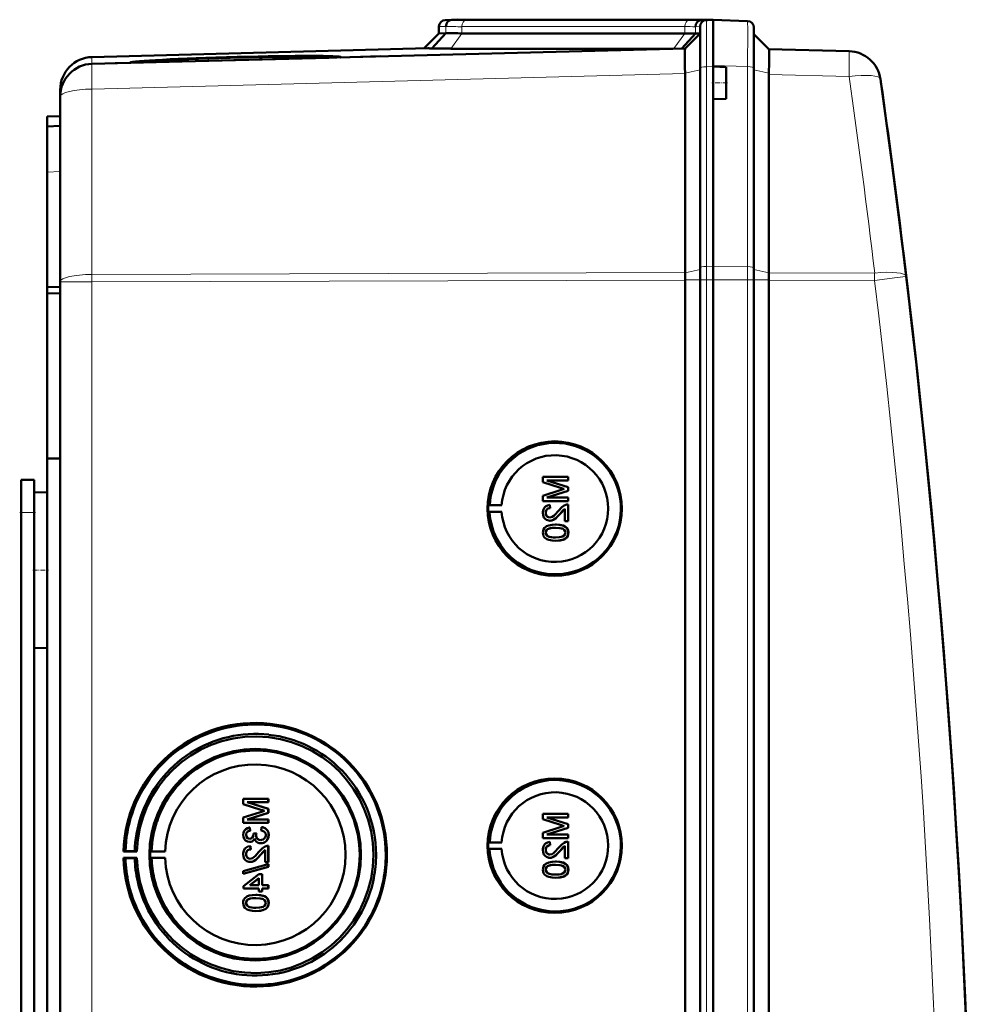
# Model space of a CAD drawing. Extents: x -1595 to 1972, y -1674 to 620.
# Tile 17 of 55: x 476 to 623, y -1125 to -974. Entities that reach past the tile are written whole.
import ezdxf

# ---------------------------------------------------------------- set-up
doc = ezdxf.new("R2010")
doc.units = 0
doc.linetypes.add('DASHDOT', pattern=[18.5, 12, -3, 0.5, -3])

msp = doc.modelspace()

# ---------------------------------------------------------------- linework, layer by layer
at = {"color": 7, "lineweight": 18}
for p, q in [((541.65, -975.27), (540.57, -975.3)), ((542.53, -974.27), (541.53, -974.3)), ((541.65, -975.27), (541.65, -976.3)), ((578.22, -975.3), (544.08, -975.3)), ((544.08, -975.3), (544.08, -976.33)), ((544.76, -974.3), (578.9, -974.3)), ((578.22, -975.3), (578.22, -976.33)), ((580.57, -975.3), (579.85, -975.32)), ((579.85, -975.32), (579.85, -976.35)), ((581.53, -974.3), (580.74, -974.32)), ((581.53, -981.44), (581.53, -974.3)), ((581.65, -974.3), (581.65, -974.24)), ((544.08, -976.33), (542.42, -978.68)), ((578.22, -976.33), (576.56, -978.67)), ((487.43, -981.01), (487.43, -979.96)), ((582.57, -981.43), (581.53, -981.44)), ((581.53, -981.44), (581.53, -1012.01)), ((587.85, -981.42), (582.56, -981.24)), ((587.85, -1012.05), (587.85, -981.42)), ((487.43, -984.88), (578.27, -982.5)), ((578.26, -982.41), (580.57, -981.9)), ((591.1, -982.44), (588.81, -981.92)), ((603.38, -982.93), (591.1, -982.61)), ((487.43, -1013.24), (487.43, -984.88)), ((482.57, -997.51), (480.57, -997.58)), ((578.27, -1012.97), (487.43, -1013.24)), ((578.27, -1012.99), (580.57, -1012.47)), ((581.53, -1012.01), (582.57, -1012)), ((581.53, -1014.08), (581.53, -1012.01)), ((587.85, -1012.05), (582.56, -1012)), ((587.85, -1014.08), (587.85, -1012.05)), ((591.1, -1013.01), (588.81, -1012.5)), ((591.1, -1012.99), (607.3, -1013.03)), ((487.43, -1014.37), (482.57, -1014.37)), ((487.43, -1014.37), (487.43, -1013.24)), ((487.43, -1014.37), (578.27, -1014.1)), ((487.43, -1361.86), (487.43, -1014.37)), ((578.27, -1014.08), (580.57, -1014.08)), ((580.57, -1014.08), (581.53, -1014.08)), ((581.53, -1014.08), (582.57, -1014.08)), ((581.53, -1014.08), (581.53, -1362.15)), ((587.85, -1014.08), (582.56, -1014.08)), ((587.85, -1014.08), (588.81, -1014.08)), ((587.85, -1362.15), (587.85, -1014.08)), ((591.1, -1014.08), (588.81, -1014.08)), ((607.3, -1014.16), (591.1, -1014.11)), ((476.57, -1049.71), (478.57, -1049.71))]:
    msp.add_line(p, q, dxfattribs=at)
at = {"color": 7, "lineweight": 50}
for p, q in [((540.57, -975.3), (540.57, -976.33)), ((542.57, -974.27), (541.53, -974.3)), ((543.47, -974.24), (542.53, -974.27)), ((542.57, -974.26), (542.56, -974.26)), ((543.47, -974.24), (542.57, -974.27)), ((543.47, -974.24), (542.57, -974.27)), ((545.49, -974.26), (545.23, -974.27)), ((579.63, -974.26), (545.49, -974.26)), ((579.63, -974.26), (545.49, -974.26)), ((579.64, -974.27), (545.49, -974.27)), ((580.57, -981.67), (580.57, -975.3)), ((581.68, -974.29), (580.74, -974.32)), ((581.53, -974.3), (582.57, -974.27)), ((582.56, -974.26), (581.65, -974.24)), ((582.56, -974.26), (581.65, -974.24)), ((582.56, -974.27), (581.68, -974.29)), ((582.56, -981.24), (582.56, -974.26)), ((582.56, -974.26), (587.85, -974.45)), ((540.57, -976.33), (538.27, -978.63)), ((541.65, -976.3), (539.51, -978.64)), ((541.65, -976.3), (540.57, -976.33)), ((578.22, -976.33), (544.08, -976.33)), ((579.85, -976.35), (577.75, -978.64)), ((578.26, -978.63), (580.57, -976.33)), ((580.57, -976.33), (579.85, -976.35)), ((588.81, -981.65), (588.81, -975.45)), ((591.1, -978.74), (588.81, -976.45)), ((538.88, -978.61), (487.43, -979.96)), ((578.27, -978.63), (487.43, -981.01)), ((525.44, -980.01), (531.62, -979.85)), ((542.42, -978.68), (576.41, -978.68)), ((591.1, -978.74), (603.38, -979.06)), ((491, -980.91), (493.38, -980.85)), ((494.98, -980.74), (493.26, -980.79)), ((493.27, -980.82), (494.98, -980.77)), ((494.98, -980.77), (494.97, -980.81)), ((523.73, -980.06), (495.1, -980.81)), ((523.85, -980), (523.87, -980.05)), ((582.56, -981.43), (582.56, -981.24)), ((582.56, -981.43), (582.56, -983.93)), ((584.56, -981.5), (582.56, -981.43)), ((582.57, -981.43), (582.57, -981.24)), ((578.26, -982.41), (578.25, -981.55)), ((578.26, -982.41), (578.27, -982.5)), ((578.27, -1012.97), (578.27, -982.5)), ((580.57, -1012.24), (580.57, -981.67)), ((584.56, -981.5), (584.56, -983.93)), ((588.81, -1012.27), (588.81, -981.65)), ((591.1, -982.61), (591.1, -1012.99)), ((582.56, -983.93), (582.56, -986.43)), ((584.56, -983.93), (584.56, -986.36)), ((482.57, -984.96), (482.57, -985.99)), ((482.57, -986), (482.57, -1014.37)), ((584.56, -986.36), (582.56, -986.43)), ((582.56, -1012), (582.56, -986.43)), ((582.57, -1012), (582.57, -986.43)), ((480.57, -989.08), (482.57, -989.01)), ((480.57, -990.58), (480.57, -989.08)), ((482.57, -990.51), (480.57, -990.58)), ((480.57, -990.58), (480.57, -997.58)), ((480.57, -997.58), (480.57, -1015.21)), ((611.58, -1008.95), (611.71, -1009.97)), ((580.57, -1014.08), (580.57, -1012.24)), ((582.56, -1014.08), (582.56, -1012)), ((582.57, -1014.08), (582.57, -1012)), ((588.81, -1014.08), (588.81, -1012.27)), ((482.57, -1361.86), (482.57, -1014.37)), ((578.27, -1014.08), (578.27, -1014.1)), ((578.27, -1362.13), (578.27, -1014.1)), ((580.57, -1014.08), (580.57, -1362.15)), ((582.56, -1029.08), (582.56, -1014.08)), ((582.57, -1014.08), (582.57, -1362.15)), ((588.81, -1362.15), (588.81, -1014.08)), ((591.1, -1014.11), (591.1, -1014.08)), ((591.1, -1362.12), (591.1, -1014.11)), ((480.57, -1015.21), (482.57, -1015.12)), ((480.57, -1016.16), (480.57, -1015.21)), ((480.57, -1016.16), (482.57, -1016.13)), ((480.57, -1016.16), (480.57, -1041.43)), ((582.56, -1029.08), (582.56, -1341.88)), ((480.57, -1041.43), (480.57, -1187.18)), ((480.57, -1041.43), (482.57, -1041.45)), ((476.57, -1044.71), (478.57, -1044.71)), ((476.57, -1049.71), (476.57, -1044.71)), ((478.57, -1049.71), (478.57, -1044.71)), ((560.34, -1044.24), (556.48, -1044.24)), ((556.48, -1045.06), (556.48, -1044.24)), ((557.08, -1044.78), (560.34, -1044.78)), ((560.34, -1045.8), (557.08, -1044.78)), ((560.34, -1045.8), (557.08, -1044.78)), ((560.34, -1044.24), (560.34, -1044.24)), ((560.34, -1044.24), (560.34, -1044.78)), ((560.34, -1044.24), (560.34, -1044.78)), ((560.34, -1044.78), (560.34, -1044.78)), ((556.48, -1045.06), (559.19, -1045.92)), ((559.14, -1046.28), (556.48, -1047.13)), ((560.34, -1045.8), (560.34, -1045.8)), ((560.34, -1045.8), (560.34, -1046.37)), ((560.34, -1045.8), (560.34, -1046.37)), ((478.57, -1046.62), (480.57, -1046.57)), ((478.57, -1046.62), (480.57, -1046.57)), ((478.57, -1046.62), (478.57, -1058.52)), ((556.48, -1047.94), (556.48, -1047.13)), ((557.08, -1047.4), (560.34, -1046.37)), ((557.08, -1047.4), (560.34, -1046.37)), ((560.34, -1047.4), (557.08, -1047.4)), ((560.34, -1046.37), (560.34, -1046.37)), ((560.34, -1047.4), (560.34, -1047.4)), ((560.34, -1047.4), (560.34, -1047.94)), ((560.34, -1047.4), (560.34, -1047.94)), ((548.14, -1048.6), (548.34, -1048.57)), ((548.14, -1048.6), (550.18, -1048.6)), ((548.34, -1048.57), (550.18, -1048.6)), ((556.48, -1047.94), (560.34, -1047.94)), ((557.57, -1048.54), (557.58, -1048.53)), ((557.62, -1049.03), (557.57, -1048.54)), ((557.63, -1049.03), (557.58, -1048.54)), ((557.62, -1049.03), (557.63, -1049.03)), ((559.13, -1049.89), (559.84, -1049.13)), ((559.84, -1051.01), (559.84, -1049.12)), ((560.34, -1047.94), (560.34, -1047.94)), ((560.34, -1048.49), (560.34, -1048.49)), ((560.34, -1048.49), (560.34, -1051.01)), ((560.34, -1048.49), (560.34, -1051.01)), ((476.57, -1179.71), (476.57, -1049.71)), ((478.57, -1052.11), (478.57, -1049.71)), ((548.14, -1049.6), (548.34, -1049.63)), ((548.14, -1049.6), (550.18, -1049.6)), ((548.34, -1049.63), (550.18, -1049.6)), ((556.93, -1049.76), (556.94, -1049.76)), ((559.13, -1049.89), (559.13, -1049.89)), ((557.19, -1052.27), (557.2, -1052.27)), ((557.55, -1050.96), (557.55, -1050.96)), ((558.44, -1051.55), (558.44, -1051.55)), ((559.84, -1051.01), (560.34, -1051.01)), ((560.01, -1051.92), (560.02, -1051.92)), ((560.34, -1051.01), (560.34, -1051.01)), ((556.93, -1052.78), (556.94, -1052.78)), ((560.38, -1052.78), (560.39, -1052.78)), ((558.44, -1054.02), (558.44, -1054.02)), ((478.57, -1058.52), (478.57, -1070.41)), ((478.57, -1311.31), (478.57, -1064.92)), ((478.57, -1070.41), (480.57, -1070.46)), ((514.44, -1093.53), (510.59, -1093.53)), ((510.59, -1094.35), (510.59, -1093.53)), ((510.59, -1094.35), (513.29, -1095.21)), ((514.44, -1095.09), (511.18, -1094.07)), ((511.18, -1094.07), (514.44, -1094.07)), ((514.45, -1095.09), (511.19, -1094.07)), ((514.44, -1093.53), (514.45, -1093.53)), ((514.44, -1093.53), (514.44, -1094.07)), ((514.44, -1094.07), (514.45, -1094.07)), ((514.45, -1093.53), (514.45, -1094.07)), ((513.25, -1095.57), (510.59, -1096.42)), ((511.18, -1096.69), (514.44, -1095.66)), ((511.19, -1096.69), (514.45, -1095.66)), ((514.44, -1095.09), (514.45, -1095.09)), ((514.44, -1095.09), (514.44, -1095.66)), ((514.44, -1095.66), (514.45, -1095.66)), ((514.45, -1095.09), (514.45, -1095.66)), ((560.34, -1095.85), (556.48, -1095.85)), ((556.48, -1096.66), (556.48, -1095.85)), ((560.34, -1095.85), (560.34, -1095.85)), ((560.34, -1095.85), (560.34, -1096.39)), ((560.34, -1095.85), (560.34, -1096.39)), ((510.59, -1097.23), (510.59, -1096.42)), ((510.59, -1097.23), (514.44, -1097.23)), ((514.44, -1096.69), (511.18, -1096.69)), ((514.44, -1096.69), (514.45, -1096.69)), ((514.44, -1096.69), (514.44, -1097.23)), ((514.44, -1097.23), (514.45, -1097.23)), ((514.45, -1096.69), (514.45, -1097.23)), ((556.48, -1096.66), (559.19, -1097.52)), ((557.08, -1096.39), (560.34, -1096.39)), ((560.34, -1097.41), (557.08, -1096.39)), ((560.34, -1097.41), (557.08, -1096.39)), ((560.34, -1096.39), (560.34, -1096.39)), ((560.34, -1097.41), (560.34, -1097.41)), ((560.34, -1097.41), (560.34, -1097.98)), ((560.34, -1097.41), (560.34, -1097.98)), ((511.58, -1097.92), (511.59, -1097.92)), ((511.63, -1098.42), (511.58, -1097.92)), ((511.64, -1098.42), (511.59, -1097.92)), ((511.63, -1098.42), (511.64, -1098.42)), ((512.62, -1098.81), (512.17, -1098.86)), ((512.17, -1098.86), (512.18, -1098.93)), ((512.62, -1098.81), (512.62, -1098.81)), ((513.41, -1097.87), (513.36, -1098.37)), ((513.41, -1097.87), (513.41, -1097.87)), ((559.14, -1097.89), (556.48, -1098.74)), ((556.48, -1099.55), (556.48, -1098.74)), ((557.08, -1099.01), (560.34, -1097.98)), ((557.08, -1099.01), (560.34, -1097.98)), ((560.34, -1099.01), (557.08, -1099.01)), ((560.34, -1097.98), (560.34, -1097.98)), ((560.34, -1099.01), (560.34, -1099.01)), ((560.34, -1099.01), (560.34, -1099.55)), ((560.34, -1099.01), (560.34, -1099.55)), ((511.04, -1099.07), (511.04, -1099.07)), ((511.57, -1100.15), (511.58, -1100.15)), ((512.56, -1099.13), (512.57, -1099.13)), ((513.28, -1100.34), (513.29, -1100.34)), ((514.49, -1099.07), (514.5, -1099.07)), ((548.14, -1100.21), (548.34, -1100.18)), ((548.14, -1100.21), (550.18, -1100.21)), ((548.34, -1100.18), (550.18, -1100.21)), ((556.48, -1099.55), (560.34, -1099.55)), ((557.57, -1100.14), (557.58, -1100.14)), ((557.62, -1100.64), (557.57, -1100.14)), ((557.63, -1100.64), (557.58, -1100.14)), ((560.34, -1099.55), (560.34, -1099.55)), ((560.34, -1100.09), (560.34, -1100.09)), ((560.34, -1100.09), (560.34, -1102.61)), ((560.34, -1100.09), (560.34, -1102.61)), ((492.26, -1101.6), (492.56, -1101.55)), ((494.32, -1101.6), (492.26, -1101.6)), ((492.56, -1101.55), (493.99, -1101.57)), ((493.99, -1101.57), (494.32, -1101.6)), ((496.56, -1101.56), (496.35, -1101.6)), ((496.35, -1101.6), (498.63, -1101.6)), ((498.63, -1101.6), (496.56, -1101.56)), ((511.04, -1102.01), (511.04, -1102.01)), ((511.68, -1100.79), (511.69, -1100.79)), ((511.73, -1101.28), (511.68, -1100.79)), ((511.74, -1101.28), (511.69, -1100.79)), ((511.73, -1101.28), (511.74, -1101.28)), ((513.24, -1102.14), (513.95, -1101.38)), ((513.95, -1103.26), (513.95, -1101.37)), ((514.44, -1100.74), (514.45, -1100.74)), ((514.44, -1100.74), (514.44, -1103.26)), ((514.45, -1100.74), (514.45, -1103.26)), ((548.14, -1101.21), (548.34, -1101.24)), ((548.14, -1101.21), (550.18, -1101.21)), ((548.34, -1101.24), (550.18, -1101.21)), ((556.93, -1101.37), (556.94, -1101.37)), ((557.62, -1100.64), (557.63, -1100.64)), ((559.13, -1101.49), (559.84, -1100.73)), ((559.13, -1101.49), (559.13, -1101.49)), ((559.84, -1102.61), (559.84, -1100.73)), ((492.56, -1102.64), (492.26, -1102.6)), ((492.26, -1102.6), (494.32, -1102.6)), ((493.99, -1102.62), (492.56, -1102.64)), ((494.32, -1102.6), (493.99, -1102.62)), ((496.56, -1102.63), (496.35, -1102.6)), ((496.35, -1102.6), (498.63, -1102.6)), ((498.63, -1102.6), (496.56, -1102.63)), ((514.44, -1103.55), (510.59, -1104.64)), ((511.66, -1103.21), (511.66, -1103.21)), ((513.24, -1102.14), (513.24, -1102.14)), ((513.95, -1103.26), (514.44, -1103.26)), ((514.44, -1103.26), (514.45, -1103.26)), ((514.44, -1103.55), (514.45, -1103.55)), ((514.44, -1103.55), (514.44, -1103.96)), ((514.45, -1103.55), (514.45, -1103.96)), ((557.55, -1102.56), (557.55, -1102.56)), ((558.44, -1103.16), (558.44, -1103.16)), ((559.84, -1102.61), (560.34, -1102.61)), ((560.01, -1103.53), (560.02, -1103.53)), ((560.34, -1102.61), (560.34, -1102.61)), ((510.59, -1105.05), (514.44, -1103.96)), ((510.59, -1105.05), (510.59, -1104.64)), ((510.59, -1105.05), (510.6, -1105.05)), ((510.6, -1105.05), (514.45, -1103.96)), ((513.01, -1105.09), (510.64, -1106.91)), ((513.51, -1105.09), (513.01, -1105.09)), ((513.51, -1105.09), (513.51, -1105.09)), ((513.51, -1105.09), (513.51, -1106.76)), ((513.51, -1105.09), (513.51, -1106.76)), ((514.44, -1103.96), (514.45, -1103.96)), ((556.93, -1104.39), (556.94, -1104.39)), ((557.19, -1103.87), (557.2, -1103.87)), ((560.38, -1104.39), (560.39, -1104.39)), ((511.62, -1106.76), (513.01, -1105.7)), ((511.63, -1106.76), (513.02, -1105.7)), ((513.01, -1106.76), (513.01, -1105.7)), ((558.44, -1105.63), (558.44, -1105.63)), ((510.64, -1107.26), (510.64, -1106.91)), ((510.64, -1107.26), (513.01, -1107.26)), ((513.01, -1106.76), (511.62, -1106.76)), ((513.01, -1107.75), (513.01, -1107.26)), ((513.01, -1107.75), (513.51, -1107.75)), ((514.44, -1106.76), (513.51, -1106.76)), ((513.51, -1107.26), (514.44, -1107.26)), ((513.51, -1107.26), (513.51, -1107.75)), ((513.51, -1107.26), (513.51, -1107.75)), ((513.51, -1107.75), (513.51, -1107.75)), ((514.44, -1106.76), (514.45, -1106.76)), ((514.44, -1106.76), (514.44, -1107.26)), ((514.44, -1107.26), (514.45, -1107.26)), ((514.45, -1106.76), (514.45, -1107.26)), ((511.04, -1109.48), (511.04, -1109.48)), ((511.3, -1108.96), (511.31, -1108.96)), ((512.54, -1108.25), (512.55, -1108.25)), ((514.12, -1108.62), (514.13, -1108.62)), ((514.49, -1109.48), (514.5, -1109.48)), ((512.54, -1110.72), (512.55, -1110.72))]:
    msp.add_line(p, q, dxfattribs=at)
at = {"color": 7, "linetype": 'DASHDOT', "lineweight": 18, "ltscale": 0.060016}
msp.add_line((584.76, -983.93), (582.36, -983.93), dxfattribs=at)
at = {"color": 7, "linetype": 'DASHDOT', "lineweight": 18, "ltscale": 0.060001}
for p, q in [((476.37, -1049.71), (478.77, -1049.71)), ((478.37, -1058.52), (480.77, -1058.52))]:
    msp.add_line(p, q, dxfattribs=at)
at = {"color": 7, "lineweight": 18}
for points in [[(587.85, -974.45), (587.85, -974.45), (587.85, -974.47), (587.86, -975.77), (587.85, -981.42)], [(607.3, -1014.16), (610.75, -1013.74), (612.1, -1013.57), (612.13, -1013.56), (612.14, -1013.56)]]:
    msp.add_lwpolyline(points, dxfattribs=at)
at = {"color": 7, "lineweight": 50}
for points in [[(578.24, -978.92), (578.26, -978.65), (578.26, -978.63), (578.26, -978.63)], [(591.17, -979.83), (591.14, -978.95), (591.11, -978.76), (591.11, -978.75), (591.1, -978.74)], [(557.57, -1048.54), (557.21, -1048.61), (556.89, -1048.79), (556.75, -1048.92), (556.57, -1049.23), (556.49, -1049.59), (556.48, -1049.77)], [(556.93, -1049.76), (556.99, -1049.43), (557.11, -1049.23), (557.29, -1049.1), (557.51, -1049.04), (557.62, -1049.03)], [(556.94, -1049.76), (556.96, -1049.54), (557.02, -1049.37), (557.19, -1049.16), (557.44, -1049.05), (557.63, -1049.03)], [(559.99, -1048.54), (559.73, -1048.65), (559.38, -1048.9), (558.89, -1049.43)], [(559.13, -1049.89), (559.53, -1049.4), (559.84, -1049.12)], [(556.48, -1049.77), (556.52, -1050.13), (556.65, -1050.46), (556.82, -1050.67), (557.04, -1050.83), (557.38, -1050.94), (557.55, -1050.96)], [(557.55, -1050.46), (557.34, -1050.43), (557.16, -1050.32), (557.03, -1050.16), (556.95, -1049.96), (556.93, -1049.76)], [(557.56, -1050.46), (557.36, -1050.43), (557.21, -1050.35), (557.07, -1050.22), (556.99, -1050.06), (556.94, -1049.76)], [(558.89, -1049.43), (558.31, -1050.07), (558.18, -1050.19), (557.89, -1050.38), (557.55, -1050.46)], [(557.55, -1050.96), (557.74, -1050.94), (558.12, -1050.81), (558.45, -1050.6), (558.74, -1050.33), (559.13, -1049.89)], [(557.55, -1050.96), (557.84, -1050.92), (558.18, -1050.78), (558.44, -1050.61), (558.85, -1050.21), (559.13, -1049.89)], [(558.44, -1051.55), (557.91, -1051.57), (557.4, -1051.67), (557.03, -1051.81), (556.92, -1051.88), (556.73, -1052.06), (556.58, -1052.28), (556.51, -1052.54), (556.48, -1052.78)], [(556.93, -1052.78), (556.94, -1052.66), (557.03, -1052.44), (557.19, -1052.27)], [(556.94, -1052.78), (556.96, -1052.6), (557.11, -1052.34), (557.2, -1052.27)], [(557.19, -1052.27), (557.54, -1052.13), (557.91, -1052.07), (558.43, -1052.04)], [(557.2, -1052.27), (557.6, -1052.11), (557.93, -1052.06), (558.44, -1052.04)], [(558.43, -1052.04), (559.09, -1052.08), (559.36, -1052.13), (559.5, -1052.17), (559.77, -1052.36), (559.91, -1052.59), (559.94, -1052.78)], [(560.01, -1051.92), (559.73, -1051.76), (559.25, -1051.62), (558.6, -1051.55), (558.44, -1051.55)], [(560.02, -1051.92), (559.59, -1051.7), (559.11, -1051.59), (558.44, -1051.55)], [(560.38, -1052.78), (560.33, -1052.4), (560.21, -1052.14), (560.01, -1051.92)], [(560.39, -1052.78), (560.34, -1052.4), (560.16, -1052.06), (560.02, -1051.92)], [(556.48, -1052.78), (556.51, -1053.04), (556.59, -1053.3), (556.73, -1053.52), (556.93, -1053.69), (557.09, -1053.78), (557.42, -1053.9), (557.93, -1054), (558.44, -1054.02)], [(558.43, -1053.52), (558.06, -1053.51), (557.75, -1053.48), (557.47, -1053.42), (557.33, -1053.38), (557.08, -1053.18), (556.94, -1052.92), (556.93, -1052.78)], [(558.44, -1053.52), (557.88, -1053.5), (557.51, -1053.43), (557.33, -1053.37), (557.17, -1053.27), (557.04, -1053.13), (556.94, -1052.87), (556.94, -1052.78)], [(559.94, -1052.78), (559.91, -1052.96), (559.77, -1053.2), (559.52, -1053.38), (559.31, -1053.45), (558.99, -1053.5), (558.43, -1053.52)], [(558.44, -1054.02), (558.96, -1053.99), (559.47, -1053.9), (559.72, -1053.81), (559.95, -1053.68), (560.14, -1053.51), (560.29, -1053.28), (560.36, -1053.03), (560.38, -1052.78)], [(558.44, -1054.02), (558.94, -1054), (559.12, -1053.98), (559.61, -1053.86), (559.96, -1053.68), (560.21, -1053.42), (560.36, -1053.09), (560.39, -1052.78)], [(511.58, -1097.92), (511.26, -1098.01), (510.98, -1098.18), (510.76, -1098.43), (510.63, -1098.73), (510.59, -1099.05)], [(510.59, -1099.05), (510.63, -1099.38), (510.76, -1099.68), (510.97, -1099.93), (511.26, -1100.09), (511.57, -1100.15)], [(511.04, -1099.07), (511.06, -1098.87), (511.2, -1098.62), (511.36, -1098.5), (511.63, -1098.42)], [(511.04, -1099.07), (511.07, -1098.87), (511.14, -1098.7), (511.27, -1098.57), (511.42, -1098.48), (511.64, -1098.42)], [(512.18, -1098.93), (512.16, -1099.14), (512.03, -1099.43), (511.89, -1099.58), (511.79, -1099.62), (511.59, -1099.65)], [(513.36, -1098.37), (513.57, -1098.43), (513.77, -1098.52), (513.99, -1098.77), (514.05, -1099.09)], [(514.49, -1099.07), (514.45, -1098.72), (514.3, -1098.39), (514.06, -1098.13), (513.91, -1098.03), (513.58, -1097.9), (513.41, -1097.87)], [(514.5, -1099.07), (514.46, -1098.72), (514.37, -1098.49), (514.23, -1098.28), (513.96, -1098.05), (513.62, -1097.91), (513.41, -1097.87)], [(511.59, -1099.65), (511.41, -1099.63), (511.25, -1099.54), (511.09, -1099.33), (511.04, -1099.07)], [(511.6, -1099.65), (511.42, -1099.63), (511.2, -1099.49), (511.08, -1099.28), (511.04, -1099.07)], [(511.57, -1100.15), (511.77, -1100.12), (511.95, -1100.05), (512.11, -1099.94), (512.29, -1099.71), (512.34, -1099.62)], [(511.58, -1100.15), (511.77, -1100.12), (511.96, -1100.05), (512.12, -1099.94), (512.25, -1099.79), (512.34, -1099.63)], [(512.34, -1099.62), (512.42, -1099.87), (512.58, -1100.08), (512.79, -1100.23), (513.03, -1100.32), (513.28, -1100.34)], [(513.28, -1099.85), (513.06, -1099.82), (512.85, -1099.72), (512.76, -1099.64), (512.63, -1099.46), (512.57, -1099.24), (512.56, -1099.13)], [(513.29, -1099.85), (513.06, -1099.82), (512.89, -1099.74), (512.69, -1099.54), (512.58, -1099.27), (512.57, -1099.13)], [(513.28, -1100.34), (513.48, -1100.33), (513.85, -1100.21), (514.16, -1099.96), (514.38, -1099.64), (514.48, -1099.26), (514.49, -1099.07)], [(514.05, -1099.09), (514.04, -1099.21), (513.97, -1099.44), (513.83, -1099.64), (513.63, -1099.78), (513.4, -1099.84), (513.28, -1099.85)], [(513.29, -1100.34), (513.68, -1100.28), (513.91, -1100.18), (514.12, -1100.02), (514.28, -1099.82), (514.45, -1099.46), (514.5, -1099.07)], [(557.57, -1100.14), (557.21, -1100.22), (556.89, -1100.39), (556.75, -1100.52), (556.57, -1100.84), (556.49, -1101.2), (556.48, -1101.38)], [(559.99, -1100.15), (559.73, -1100.26), (559.38, -1100.51), (558.89, -1101.03)], [(511.68, -1100.79), (511.32, -1100.86), (511, -1101.04), (510.86, -1101.17), (510.68, -1101.49), (510.6, -1101.85), (510.59, -1102.02)], [(510.59, -1102.02), (510.63, -1102.38), (510.76, -1102.71), (510.93, -1102.92), (511.15, -1103.08), (511.48, -1103.2), (511.66, -1103.21)], [(511.04, -1102.01), (511.1, -1101.68), (511.22, -1101.49), (511.4, -1101.35), (511.62, -1101.29), (511.73, -1101.28)], [(511.04, -1102.01), (511.07, -1101.79), (511.13, -1101.62), (511.3, -1101.42), (511.55, -1101.3), (511.74, -1101.28)], [(511.66, -1102.71), (511.45, -1102.68), (511.27, -1102.57), (511.14, -1102.41), (511.06, -1102.22), (511.04, -1102.01)], [(511.67, -1102.71), (511.46, -1102.68), (511.32, -1102.6), (511.18, -1102.47), (511.1, -1102.32), (511.04, -1102.01)], [(513, -1101.68), (512.42, -1102.32), (512.29, -1102.44), (512, -1102.63), (511.66, -1102.71)], [(514.1, -1100.79), (513.84, -1100.91), (513.49, -1101.15), (513, -1101.68)], [(513.24, -1102.14), (513.64, -1101.66), (513.95, -1101.37)], [(556.48, -1101.38), (556.52, -1101.73), (556.65, -1102.07), (556.82, -1102.28), (557.04, -1102.44), (557.38, -1102.55), (557.55, -1102.56)], [(556.93, -1101.37), (556.99, -1101.03), (557.11, -1100.84), (557.29, -1100.7), (557.51, -1100.64), (557.62, -1100.64)], [(557.55, -1102.07), (557.34, -1102.03), (557.16, -1101.93), (557.03, -1101.77), (556.95, -1101.57), (556.93, -1101.37)], [(556.94, -1101.37), (556.96, -1101.14), (557.02, -1100.98), (557.19, -1100.77), (557.44, -1100.66), (557.63, -1100.64)], [(557.56, -1102.07), (557.36, -1102.04), (557.21, -1101.96), (557.07, -1101.82), (556.99, -1101.67), (556.94, -1101.37)], [(558.89, -1101.03), (558.31, -1101.67), (558.18, -1101.79), (557.89, -1101.99), (557.55, -1102.07)], [(557.55, -1102.56), (557.74, -1102.55), (558.12, -1102.42), (558.45, -1102.2), (558.74, -1101.93), (559.13, -1101.49)], [(557.55, -1102.56), (557.84, -1102.53), (558.18, -1102.39), (558.44, -1102.21), (558.85, -1101.82), (559.13, -1101.49)], [(559.13, -1101.49), (559.53, -1101.01), (559.84, -1100.73)], [(511.66, -1103.21), (511.85, -1103.19), (512.23, -1103.07), (512.56, -1102.85), (512.84, -1102.58), (513.24, -1102.14)], [(511.66, -1103.21), (511.95, -1103.17), (512.29, -1103.04), (512.55, -1102.86), (512.96, -1102.46), (513.24, -1102.14)], [(558.44, -1103.16), (557.91, -1103.18), (557.4, -1103.27), (557.03, -1103.42), (556.92, -1103.49), (556.73, -1103.67), (556.58, -1103.89), (556.51, -1104.14), (556.48, -1104.39)], [(560.01, -1103.53), (559.73, -1103.37), (559.25, -1103.22), (558.6, -1103.16), (558.44, -1103.16)], [(560.02, -1103.53), (559.59, -1103.31), (559.11, -1103.2), (558.44, -1103.16)], [(560.38, -1104.39), (560.33, -1104.01), (560.21, -1103.74), (560.01, -1103.53)], [(560.39, -1104.39), (560.34, -1104.01), (560.16, -1103.67), (560.02, -1103.53)], [(556.48, -1104.39), (556.51, -1104.65), (556.59, -1104.9), (556.73, -1105.12), (556.93, -1105.3), (557.09, -1105.38), (557.42, -1105.51), (557.93, -1105.6), (558.44, -1105.63)], [(556.93, -1104.39), (556.94, -1104.27), (557.03, -1104.05), (557.19, -1103.87)], [(558.43, -1105.13), (558.06, -1105.12), (557.75, -1105.09), (557.47, -1105.03), (557.33, -1104.98), (557.08, -1104.79), (556.94, -1104.53), (556.93, -1104.39)], [(556.94, -1104.39), (556.96, -1104.21), (557.11, -1103.95), (557.2, -1103.87)], [(558.44, -1105.13), (557.88, -1105.11), (557.51, -1105.04), (557.33, -1104.98), (557.17, -1104.87), (557.04, -1104.73), (556.94, -1104.47), (556.94, -1104.39)], [(557.19, -1103.87), (557.54, -1103.73), (557.91, -1103.67), (558.43, -1103.65)], [(557.2, -1103.87), (557.6, -1103.72), (557.93, -1103.67), (558.44, -1103.65)], [(558.43, -1103.65), (559.09, -1103.69), (559.36, -1103.74), (559.5, -1103.78), (559.77, -1103.96), (559.91, -1104.2), (559.94, -1104.39)], [(559.94, -1104.39), (559.91, -1104.57), (559.77, -1104.81), (559.52, -1104.99), (559.31, -1105.06), (558.99, -1105.11), (558.43, -1105.13)], [(558.44, -1105.63), (558.96, -1105.6), (559.47, -1105.51), (559.72, -1105.42), (559.95, -1105.29), (560.14, -1105.11), (560.29, -1104.89), (560.36, -1104.64), (560.38, -1104.39)], [(558.44, -1105.63), (558.94, -1105.6), (559.12, -1105.58), (559.61, -1105.46), (559.96, -1105.28), (560.21, -1105.03), (560.36, -1104.7), (560.39, -1104.39)], [(512.54, -1108.25), (512.02, -1108.27), (511.51, -1108.36), (511.14, -1108.51), (511.03, -1108.58), (510.83, -1108.76), (510.69, -1108.98), (510.61, -1109.23), (510.59, -1109.48)], [(510.59, -1109.48), (510.62, -1109.74), (510.7, -1109.99), (510.84, -1110.22), (511.04, -1110.39), (511.19, -1110.47), (511.52, -1110.6), (512.04, -1110.69), (512.54, -1110.72)], [(511.04, -1109.48), (511.05, -1109.36), (511.13, -1109.14), (511.3, -1108.96)], [(511.04, -1109.48), (511.07, -1109.3), (511.22, -1109.04), (511.31, -1108.96)], [(512.54, -1110.22), (512.17, -1110.21), (511.86, -1110.18), (511.58, -1110.12), (511.44, -1110.07), (511.18, -1109.88), (511.05, -1109.62), (511.04, -1109.48)], [(512.55, -1110.22), (511.99, -1110.2), (511.62, -1110.13), (511.44, -1110.07), (511.28, -1109.97), (511.15, -1109.83), (511.05, -1109.57), (511.04, -1109.48)], [(511.3, -1108.96), (511.64, -1108.82), (512.02, -1108.76), (512.54, -1108.74)], [(511.31, -1108.96), (511.71, -1108.81), (512.04, -1108.76), (512.55, -1108.74)], [(514.12, -1108.62), (513.84, -1108.46), (513.36, -1108.32), (512.71, -1108.25), (512.54, -1108.25)], [(512.54, -1108.74), (513.2, -1108.78), (513.47, -1108.83), (513.61, -1108.87), (513.87, -1109.05), (514.02, -1109.29), (514.05, -1109.48)], [(512.54, -1110.72), (513.07, -1110.69), (513.58, -1110.6), (513.83, -1110.51), (514.06, -1110.38), (514.25, -1110.2), (514.39, -1109.98), (514.47, -1109.73), (514.49, -1109.48)], [(514.05, -1109.48), (514.02, -1109.66), (513.88, -1109.9), (513.63, -1110.08), (513.42, -1110.15), (513.1, -1110.2), (512.54, -1110.22)], [(514.13, -1108.62), (513.7, -1108.4), (513.22, -1108.29), (512.55, -1108.25)], [(512.55, -1110.72), (513.05, -1110.69), (513.23, -1110.67), (513.72, -1110.56), (514.07, -1110.37), (514.32, -1110.12), (514.47, -1109.79), (514.5, -1109.48)], [(514.49, -1109.48), (514.44, -1109.1), (514.31, -1108.84), (514.12, -1108.62)], [(514.5, -1109.48), (514.45, -1109.1), (514.26, -1108.76), (514.13, -1108.62)]]:
    msp.add_lwpolyline(points, dxfattribs=at)
for centre, radius, start, end in [((541.57, -975.3), 1, 91.9999, 180.0004), ((545.18, -910.75), 63.52, 268.4613, 270.0941), ((545.25, -906.52), 67.74, 268.502, 270.2102), ((579.88, -906.7), 67.57, 269.7861, 271.4988), ((579.88, -906.7), 67.57, 269.7861, 271.4988), ((579.88, -1045.98), 71.72, 88.5636, 90.1948), ((581.57, -975.3), 1, 92, 180), ((587.81, -975.45), 1, 360, 88), ((543.78, -893.79), 82.54, 268.5194, 270.2071), ((578.42, -1033.08), 56.75, 88.5525, 90.1984), ((540.12, -959.48), 19.17, 266.2743, 268.1523), ((542.06, -878.75), 99.92, 268.5336, 270.2046), ((516.88, -979.36), 74.28, 357.6228, 359.6372), ((603.25, -984.06), 5, 8.0244, 88.5), ((487.57, -984.96), 5, 91.5, 180), ((487.57, -986), 5, 91.5, 180), ((493.42, -980.52), 0.335, 243.3389, 263.902), ((495.13, -980.48), 0.328, 243.4974, 265.1676), ((-844.21, -1188.11), 1466.77, 351.97557, 8.02443), ((603.32, -984.53), 5, 8.0056, 10.3842), ((-844.21, -1188.11), 1466.77, 7.01584, 8.00564), ((-844.21, -1188.11), 1466.77, 353.02402, 6.97598), ((558.39, -1049.1), 10.06, 110.5864, 176.9929), ((558.38, -1049.1), 10.06, 33.1491, 110.5769), ((558.38, -1049.1), 10.07, 315.7681, 33.1576), ((567.76, -1073.03), 28.1, 106.5505, 107.8561), ((568.86, -1015.48), 31.94, 252.3749, 253.4362), ((560.31, -1049.46), 0.972, 88.2771, 108.7969), ((558.39, -1049.1), 10.07, 183.0092, 238.3346), ((558.38, -1049.11), 10.06, 238.3386, 315.7704), ((512.5, -1102.09), 19.93, 83.6185, 122.6519), ((512.49, -1102.09), 19.94, 359.9906, 83.6076), ((512.46, -1102.08), 18.48, 83.5893, 122.618), ((512.46, -1102.09), 18.48, 44.5714, 83.5933), ((512.5, -1102.09), 19.94, 122.653, 161.6719), ((512.47, -1102.09), 18.49, 122.6157, 161.6232), ((512.5, -1102.09), 15.94, 83.4589, 122.4168), ((512.5, -1102.09), 15.94, 44.5027, 83.4565), ((512.44, -1102.09), 13.82, 359.9781, 177.949), ((512.51, -1102.09), 15.95, 122.4177, 161.3612), ((512.46, -1102.1), 18.49, 359.9981, 44.574), ((512.49, -1102.1), 15.95, 359.9981, 44.5023), ((558.39, -1100.71), 10.06, 110.5864, 176.9929), ((558.38, -1100.71), 10.06, 33.1491, 110.5769), ((521.87, -1122.32), 28.1, 106.5505, 107.8561), ((522.96, -1064.77), 31.94, 252.3749, 253.4362), ((558.38, -1100.71), 10.07, 315.7681, 33.1576), ((568.86, -1067.09), 31.94, 252.3749, 253.4362), ((513.8, -1099.17), 1.24, 162.9877, 177.9725), ((513.81, -1099.17), 1.24, 162.9669, 178.0009), ((567.76, -1124.64), 28.1, 106.5505, 107.8561), ((560.31, -1101.07), 0.972, 88.2771, 108.7969), ((514.41, -1101.71), 0.972, 88.2771, 108.7969), ((558.39, -1100.71), 10.07, 183.0092, 238.3346), ((512.5, -1102.1), 15.95, 271.0173, 0.0108), ((512.5, -1102.1), 19.95, 192.7797, 231.7964), ((512.47, -1102.1), 18.49, 192.8311, 231.8357), ((512.51, -1102.1), 15.95, 193.1074, 232.0485), ((512.46, -1102.1), 18.49, 309.8795, 348.884), ((512.49, -1102.1), 19.95, 309.8644, 348.8795), ((558.38, -1100.72), 10.06, 238.3386, 315.7704), ((512.5, -1102.11), 15.94, 232.049, 271.0053), ((512.46, -1102.11), 18.48, 231.8365, 270.8576), ((512.47, -1102.11), 18.48, 270.8553, 309.8839), ((512.49, -1102.11), 19.93, 231.7971, 309.8614)]:
    msp.add_arc(centre, radius, start, end, dxfattribs=at)
at = {"color": 7, "lineweight": 18}
for centre, radius, start, end in [((543.78, -893.21), 82.1, 268.5132, 270.2082), ((544.49, -899.34), 74.96, 268.5051, 270.2097), ((578.42, -1032.58), 57.28, 88.5619, 90.1954), ((579.12, -1038.8), 64.5, 88.5669, 90.1937), ((-844.09, -1186.99), 1461.79, 6.83463, 8.02442), ((608.24, -983.84), 0.0281, 9.1589, 40.9326), ((611.55, -1008.96), 0.0282, 8.141, 39.6806), ((-844.12, -1188.11), 1461.81, 353.16554, 6.83446)]:
    msp.add_arc(centre, radius, start, end, dxfattribs=at)
at = {"color": 7, "lineweight": 50}
for centre, major_axis, ratio, start_param, end_param in [((542.56, -975.27), (0, -1), 0.910082, 3.176493, 4.712384), ((580.77, -975.32), (0, -1), 0.910127, 3.176499, 4.71238), ((509.41, -980.38), (16.15, 0.42), 0.026181, 6.281429, 9.394847), ((509.41, -980.38), (-14.44, -0.38), 0.026181, 3.1486, 6.243308), ((509.41, -980.38), (12.78, 0.33), 0.026181, 6.281429, 9.426077), ((578.4, -983.63), (-0.13, 5), 0.020818, 0.34555, 0.998848), ((509.41, -980.38), (12.78, 0.33), 0.026181, 3.143896, 3.296959), ((509.41, -980.41), (-12.77, -0.33), 0.008724, 0.154064, 0.155234), ((514.13, -980.26), (8.06, 0.22), 0.032897, 6.087443, 6.280959), ((509.41, -980.38), (-14.44, -0.38), 0.026181, 3.010332, 3.146042), ((509.41, -980.41), (14.45, 0.38), 0.008724, 6.146463, 6.147289), ((515.27, -980.23), (10.3, 0.28), 0.032776, 6.129049, 6.280931), ((578.4, -983.63), (-0.13, 5), 0.020818, 0.998848, 1.141997), ((590.97, -983.74), (-0.13, -5), 0.020818, 1.798234, 1.833823), ((578.4, -1014.1), (0.01, -5), 0.026177, 4.485496, 4.709745), ((590.97, -1014.11), (0.01, 5), 0.026177, 4.717563, 4.939282), ((558.31, -1049.1), (0, 10.3), 0.999657, 4.712389, 10.995574), ((558.33, -1049.1), (0, 8.17), 0.999657, 1.632048, 7.79273), ((558.34, -1049.1), (0, -10.21), 0.999657, 4.663407, 4.761371), ((512.43, -1102.1), (0, 20.18), 0.999657, 1.595577, 7.829201), ((512.43, -1102.1), (0, 18.12), 0.999657, 1.598396, 7.826382), ((512.43, -1102.1), (0, 16.2), 0.999657, 4.712389, 10.995574), ((558.31, -1100.71), (0, 10.3), 0.999657, 4.712389, 10.995574), ((558.33, -1100.71), (0, 8.17), 0.999657, 1.632048, 7.79273), ((512.5, -1102.1), (0, -19.95), 0.999657, 4.392372, 4.684978), ((512.45, -1102.1), (0, -18.48), 0.999657, 4.391338, 4.684024), ((512.5, -1102.1), (0, -15.95), 0.999657, 4.386952, 4.678989), ((558.34, -1100.71), (0, -10.21), 0.999657, 4.663407, 4.761371), ((512.45, -1102.1), (0, -16.12), 0.999657, 4.681358, 4.74342), ((512.5, -1102.1), (0, -19.95), 0.999657, 4.739799, 4.935539), ((512.45, -1102.1), (0, -18.48), 0.999657, 4.740754, 4.936562), ((512.5, -1102.1), (0, -15.95), 0.999657, 4.745789, 4.941259), ((512.44, -1102.1), (0, -13.83), 0.999657, 4.748556, 7.853982), ((512.45, -1102.1), (0, -18.5), 0.999657, 1.376785, 1.570796), ((512.5, -1102.1), (0, -19.94), 0.999657, 1.376603, 1.570796)]:
    msp.add_ellipse(centre, major_axis=major_axis, ratio=ratio, start_param=start_param, end_param=end_param, dxfattribs=at)
at = {"color": 7, "lineweight": 18}
for centre, major_axis, ratio, start_param, end_param in [((544.79, -975.3), (0, -1), 0.707107, 3.176499, 4.712389), ((578.93, -975.3), (0, -1), 0.707107, 3.176499, 4.712389), ((603.25, -984.06), (0.13, 5), 0.020818, 4.939827, 6.283185), ((487.57, -986), (0.13, -5), 0.020818, 3.141593, 4.484951), ((581.57, -981.67), (-1, 0), 0.224951, 4.747296, 6.283185), ((587.81, -981.65), (-1, 0), 0.224951, 3.141593, 4.677482), ((603.25, -984.06), (4.95, 0.7), 0.219379, 0, 1.513453), ((487.57, -986), (5, 0), 0.224951, 1.596976, 3.141593), ((581.57, -1012.24), (-1, 0), 0.224951, 4.747296, 6.283185), ((587.81, -1012.27), (-1, 0), 0.224951, 3.141593, 4.677482), ((607.17, -1014.16), (4.96, 0.59), 0.220468, 0, 1.51802), ((607.17, -1014.16), (0.01, 5), 0.026177, 4.712467, 4.939282), ((487.57, -1014.37), (5, 0), 0.224951, 1.596976, 3.141593)]:
    msp.add_ellipse(centre, major_axis=major_axis, ratio=ratio, start_param=start_param, end_param=end_param, dxfattribs=at)

doc.saveas('drawing.dxf')
